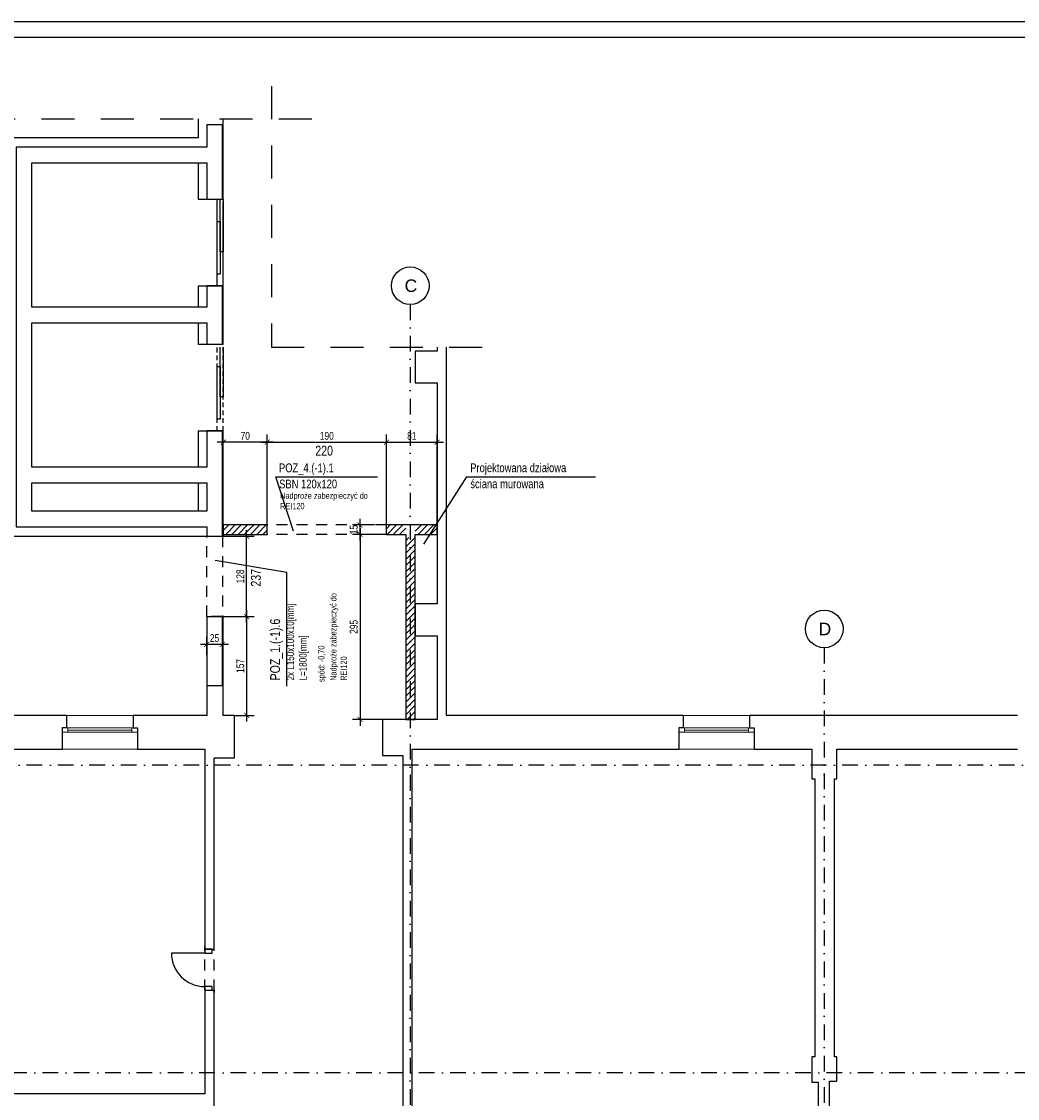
# Model space of a CAD drawing. Header units: metres. Extents: x 164 to 6782, y -994 to 2025.
# Tile 6 of 10: x 1750 to 3338, y 260 to 1976. Entities that reach past the tile are written whole.
import ezdxf
from ezdxf.enums import TextEntityAlignment as Align

# ---------------------------------------------------------------- set-up
doc = ezdxf.new("R2010")
doc.units = ezdxf.units.M
doc.header["$LTSCALE"] = 50
doc.header["$MEASUREMENT"] = 0
for name, pattern in [('DASHDOTX2', [1, 0.5, -0.25, 0, -0.25]), ('DO', [1, 0.5, -0.24, 0.02, -0.24]), ('DP', [0.63, 0.35, -0.28]), ('Przer. długie kreski', [0.25, 0.15, -0.1])]:
    doc.linetypes.add(name, pattern=pattern)
for name, color, linetype in [('A_osie', 5, 'Continuous'), ('BZ_lpd', 1, 'DP'), ('BZ_odn', 1, 'Continuous'), ('BZ_osd', 1, 'DO'), ('BZ_ram', 2, 'Continuous'), ('BZ_txc', 1, 'Continuous'), ('BZ_txs', 2, 'Continuous'), ('BZ_wym', 1, 'Continuous'), ('k3_okna', 1, 'Continuous'), ('K3_projektowane nadproza', 150, 'DP'), ('k3_projektowane sciany', 2, 'DP'), ('k3_sciany istn', 1, 'DP'), ('k3_łacznik', 85, 'Continuous')]:
    doc.layers.add(name, color=color, linetype=linetype)
doc.styles.add('BIKTC', font='bikromsw.shx', dxfattribs={"width": 0.8})
doc.styles.add('BIKTS', font='bikromsw.shx', dxfattribs={"width": 0.8})
doc.styles.add('BIKWYM', font='bikromsw.shx', dxfattribs={"width": 0.8})
doc.styles.add('GENERATED_STYLE_2', font='arial.ttf')
doc.dimstyles.new('BZ_BGR_50', dxfattribs={"dimscale": 0.5, "dimtxt": 25, "dimasz": 1.666667, "dimexe": 0, "dimexo": 0, "dimgap": 0, "dimtad": 0, "dimdec": 1, "dimrnd": 0.5, "dimzin": 9, "dimdsep": 46, "dimtxsty": 'BIKWYM', "dimblk": 'NONE', "dimcen": 0, "dimse1": 1, "dimse2": 1, "dimclrd": 256, "dimclre": 256, "dimclrt": 7, "dimadec": 0, "dimazin": 0, "dimtfac": 0.033333, "dimtdec": 1, "dimtmove": 0, "dimatfit": 3, "dimldrblk": 'NONE', "dimfxl": 1, "dimtvp": 0.8, "dimtolj": 1, "dimarcsym": 0})
doc.dimstyles.new('BZ_KP_50', dxfattribs={"dimscale": 0.5, "dimtxt": 25, "dimasz": 16, "dimexe": 24, "dimexo": 0, "dimgap": 0, "dimtad": 0, "dimdec": 1, "dimrnd": 0.5, "dimzin": 9, "dimdsep": 46, "dimtxsty": 'BIKWYM', "dimblk": 'ARCHTICK', "dimblk1": 'ARCHTICK', "dimblk2": 'WYM-KP', "dimcen": 0, "dimdle": 20, "dimclrd": 256, "dimclre": 256, "dimclrt": 7, "dimadec": 0, "dimazin": 0, "dimtfac": 0.033333, "dimtdec": 1, "dimtmove": 0, "dimatfit": 3, "dimfxl": 1, "dimtvp": 0.8, "dimtfillclr": 256, "dimtolj": 1, "dimarcsym": 0})
pattern_1 = [(45, (-15383.2456, -4489.516), (-4.9497475, 4.9497475), [])]

# ---------------------------------------------------------------- blocks, each defined once
blk = doc.blocks.new('_None')
blk = doc.blocks.new('_ArchTick')
at = {"color": 0, "linetype": 'ByBlock', "const_width": 0.15}
blk.add_lwpolyline([(-0.5, -0.5), (0.5, 0.5)], dxfattribs=at)
blk = doc.blocks.new('*D354')
at = {"layer": 'BZ_wym', "lineweight": -2}
for p, q in [((2151.6, 1305.9), (2061.6, 1305.9)), ((2071.6, 1174), (2071.6, 1317.9)), ((2141.6, 1174), (2141.6, 1317.9))]:
    blk.add_line(p, q, dxfattribs=at)
at = {"layer": 'DEFPOINTS', "color": 0}
for p in [(2071.6, 1305.9), (2071.6, 1174), (2141.6, 1174)]:
    blk.add_point(p, dxfattribs=at)
at = {"layer": 'BZ_wym', "lineweight": -2, "xscale": 8, "yscale": 8, "zscale": 8, "rotation": 180}
blk.add_blockref('_ArchTick', (2071.6, 1305.9), dxfattribs=at)
at = {"layer": 'BZ_wym', "lineweight": -2, "xscale": 8, "yscale": 8, "zscale": 8}
blk.add_blockref('_ArchTick', (2141.6, 1305.9), dxfattribs=at)
at = {"layer": 'BZ_wym', "color": 7, "insert": (2106.6, 1315.9), "char_height": 12.5, "attachment_point": 5, "style": 'BIKWYM'}
blk.add_mtext('\\A1;70', dxfattribs=at)
blk = doc.blocks.new('WYM-KP')
blk.add_hatch(color=256).paths.add_polyline_path([(-3, 0, 1), (3, 0, 1)])
blk.add_circle((0, 0), 3)
blk = doc.blocks.new('*D355')
at = {"layer": 'BZ_wym', "lineweight": -2}
for p, q in [((2131.6, 1305.9), (2341.6, 1305.9)), ((2141.6, 1174), (2141.6, 1317.9)), ((2331.6, 1174), (2331.6, 1317.9))]:
    blk.add_line(p, q, dxfattribs=at)
at = {"layer": 'DEFPOINTS', "color": 0}
for p in [(2331.6, 1305.9), (2141.6, 1174), (2331.6, 1174)]:
    blk.add_point(p, dxfattribs=at)
at = {"layer": 'BZ_wym', "lineweight": -2, "xscale": 8, "yscale": 8, "zscale": 8, "rotation": 180}
blk.add_blockref('_ArchTick', (2141.6, 1305.9), dxfattribs=at)
at = {"layer": 'BZ_wym', "lineweight": -2, "xscale": 8, "yscale": 8, "zscale": 8}
blk.add_blockref('_ArchTick', (2331.6, 1305.9), dxfattribs=at)
at = {"layer": 'BZ_wym', "color": 7, "insert": (2236.6, 1315.9), "char_height": 12.5, "attachment_point": 5, "style": 'BIKWYM'}
blk.add_mtext('\\A1;190', dxfattribs=at)
blk = doc.blocks.new('*D356')
at = {"layer": 'BZ_wym', "lineweight": -2}
for p, q in [((2321.6, 1305.9), (2422.5, 1305.9)), ((2331.6, 1174), (2331.6, 1317.9)), ((2412.5, 1174), (2412.5, 1317.9))]:
    blk.add_line(p, q, dxfattribs=at)
at = {"layer": 'DEFPOINTS', "color": 0}
for p in [(2412.5, 1305.9), (2331.6, 1174), (2412.5, 1174)]:
    blk.add_point(p, dxfattribs=at)
at = {"layer": 'BZ_wym', "lineweight": -2, "xscale": 8, "yscale": 8, "zscale": 8, "rotation": 180}
blk.add_blockref('_ArchTick', (2331.6, 1305.9), dxfattribs=at)
at = {"layer": 'BZ_wym', "lineweight": -2, "xscale": 8, "yscale": 8, "zscale": 8}
blk.add_blockref('_ArchTick', (2412.5, 1305.9), dxfattribs=at)
at = {"layer": 'BZ_wym', "color": 7, "insert": (2372.1, 1315.9), "char_height": 12.5, "attachment_point": 5, "style": 'BIKWYM'}
blk.add_mtext('\\A1;81', dxfattribs=at)
blk = doc.blocks.new('*D357')
at = {"layer": 'BZ_wym', "lineweight": -2}
for p, q in [((2289.6, 1169), (2289.6, 854.2)), ((2322.7, 1159), (2277.6, 1159)), ((2346.9, 864.2), (2277.6, 864.2))]:
    blk.add_line(p, q, dxfattribs=at)
at = {"layer": 'DEFPOINTS', "color": 0}
for p in [(2322.7, 1159), (2289.6, 864.2), (2346.9, 864.2)]:
    blk.add_point(p, dxfattribs=at)
at = {"layer": 'BZ_wym', "lineweight": -2, "xscale": 8, "yscale": 8, "zscale": 8}
for p, rotation in [((2289.6, 1159), 90), ((2289.6, 864.2), 270)]:
    blk.add_blockref('_ArchTick', p, dxfattribs=dict(at, rotation=rotation))
at = {"layer": 'BZ_wym', "color": 7, "insert": (2279.6, 1011.6), "char_height": 12.5, "attachment_point": 5, "rotation": 90, "style": 'BIKWYM'}
blk.add_mtext('\\A1;295', dxfattribs=at)
blk = doc.blocks.new('*D358')
at = {"layer": 'BZ_wym', "lineweight": -2}
for p, q in [((2289.6, 1149), (2289.6, 1184)), ((2312.7, 1174), (2277.6, 1174)), ((2322.7, 1159), (2277.6, 1159))]:
    blk.add_line(p, q, dxfattribs=at)
at = {"layer": 'DEFPOINTS', "color": 0}
for p in [(2289.6, 1174), (2312.7, 1174), (2322.7, 1159)]:
    blk.add_point(p, dxfattribs=at)
at = {"layer": 'BZ_wym', "lineweight": -2, "xscale": 8, "yscale": 8, "zscale": 8}
for p, rotation in [((2289.6, 1174), 90), ((2289.6, 1159), 270)]:
    blk.add_blockref('_ArchTick', p, dxfattribs=dict(at, rotation=rotation))
at = {"layer": 'BZ_wym', "color": 7, "insert": (2279.6, 1166.5), "char_height": 12.5, "attachment_point": 5, "rotation": 90, "style": 'BIKWYM'}
blk.add_mtext('\\A1;15', dxfattribs=at)
blk = doc.blocks.new('*D363')
at = {"layer": 'BZ_wym', "lineweight": -2}
for p, q in [((2071.6, 1156), (2120.7, 1156)), ((2108.7, 1018), (2108.7, 1166)), ((2071.6, 1028), (2120.7, 1028))]:
    blk.add_line(p, q, dxfattribs=at)
at = {"layer": 'DEFPOINTS', "color": 0}
for p in [(2071.6, 1156), (2108.7, 1156), (2071.6, 1028)]:
    blk.add_point(p, dxfattribs=at)
at = {"layer": 'BZ_wym', "lineweight": -2, "xscale": 8, "yscale": 8, "zscale": 8}
for p, rotation in [((2108.7, 1156), 90), ((2108.7, 1028), 270)]:
    blk.add_blockref('_ArchTick', p, dxfattribs=dict(at, rotation=rotation))
at = {"layer": 'BZ_wym', "color": 7, "insert": (2098.7, 1092), "char_height": 12.5, "attachment_point": 5, "rotation": 90, "style": 'BIKWYM'}
blk.add_mtext('\\A1;128', dxfattribs=at)
blk = doc.blocks.new('*D364')
at = {"layer": 'BZ_wym', "lineweight": -2}
for p, q in [((2108.7, 1038), (2108.7, 860.7)), ((2071.6, 1028), (2120.7, 1028)), ((2089.2, 870.7), (2120.7, 870.7))]:
    blk.add_line(p, q, dxfattribs=at)
at = {"layer": 'DEFPOINTS', "color": 0}
for p in [(2071.6, 1028), (2089.2, 870.7), (2108.7, 870.7)]:
    blk.add_point(p, dxfattribs=at)
at = {"layer": 'BZ_wym', "lineweight": -2, "xscale": 8, "yscale": 8, "zscale": 8}
for p, rotation in [((2108.7, 1028), 90), ((2108.7, 870.7), 270)]:
    blk.add_blockref('_ArchTick', p, dxfattribs=dict(at, rotation=rotation))
at = {"layer": 'BZ_wym', "color": 7, "insert": (2098.7, 949.4), "char_height": 12.5, "attachment_point": 5, "rotation": 90, "style": 'BIKWYM'}
blk.add_mtext('\\A1;157', dxfattribs=at)
blk = doc.blocks.new('łącznik')
at = {"layer": 'K3_projektowane nadproza', "linetype": 'DP'}
blk.add_lwpolyline([(2045.1, 1156), (2070.1, 1156), (2070.1, 1028), (2045.1, 1028)], close=True, dxfattribs=at)
at = {"layer": 'k3_łacznik'}
for p, q in [((2045.1, 1156), (2070.1, 1156)), ((2045.1, 1028, -1349.8), (2070.1, 1028, -1349.8))]:
    blk.add_line(p, q, dxfattribs=at)
for points in [[(2045.1, 1811.5), (2045.1, 1776), (1741.6, 1776), (1741.6, 1171), (2045.1, 1171), (2045.1, 1156)], [(2070.1, 1156), (2070.1, 1324), (2045.1, 1324), (2045.1, 1266), (1766.6, 1266), (1766.6, 1496), (2045.1, 1496), (2045.1, 1462), (2070.1, 1462), (2070.1, 1555), (2045.1, 1555), (2045.1, 1521), (1766.6, 1521), (1766.6, 1751), (2045.1, 1751), (2045.1, 1693), (2070.1, 1693), (2070.1, 1811.5), (2045.1, 1811.5)], [(2045.1, 1028), (2045.1, 918.5), (2070.1, 918.5), (2070.1, 1028)]]:
    blk.add_lwpolyline(points, dxfattribs=at)
blk.add_lwpolyline([(1766.6, 1241), (2045.1, 1241), (2045.1, 1196), (1766.6, 1196)], close=True, dxfattribs=at)
blk = doc.blocks.new('*D466')
at = {"layer": 'BZ_wym', "lineweight": -2}
for p, q in [((2045.1, 966.7), (2045.1, 995.7)), ((2070.1, 968.6), (2070.1, 995.7)), ((2080.1, 983.7), (2035.1, 983.7))]:
    blk.add_line(p, q, dxfattribs=at)
at = {"layer": 'DEFPOINTS', "color": 0}
for p in [(2045.1, 983.7), (2045.1, 966.7), (2070.1, 968.6)]:
    blk.add_point(p, dxfattribs=at)
at = {"layer": 'BZ_wym', "lineweight": -2, "xscale": 8, "yscale": 8, "zscale": 8, "rotation": 180}
blk.add_blockref('_ArchTick', (2045.1, 983.7), dxfattribs=at)
at = {"layer": 'BZ_wym', "lineweight": -2, "xscale": 8, "yscale": 8, "zscale": 8}
blk.add_blockref('_ArchTick', (2070.1, 983.7), dxfattribs=at)
at = {"layer": 'BZ_wym', "color": 7, "insert": (2057.6, 993.7), "char_height": 12.5, "attachment_point": 5, "style": 'BIKWYM'}
blk.add_mtext('\\A1;25', dxfattribs=at)

msp = doc.modelspace()

# ---------------------------------------------------------------- hatches: boundary and pattern name
at = {"layer": 'k3_projektowane sciany', "linetype": 'Continuous'}
h = msp.add_hatch(dxfattribs=at)
h.set_pattern_fill('BLOCZKI_CERAMICZNE', color=256, scale=100, style=0, pattern_type=2)
h.set_pattern_definition(pattern_1)
h.paths.add_polyline_path([(2071.6, 1159), (2141.6, 1159), (2141.6, 1170.5), (2141.6, 1174), (2071.6, 1174)])
h = msp.add_hatch(dxfattribs=at)
h.set_pattern_fill('BLOCZKI_CERAMICZNE', color=256, scale=100, style=0, pattern_type=2)
h.set_pattern_definition(pattern_1)
h.paths.add_polyline_path([(2362.5, 1174), (2331.6, 1174), (2331.6, 1170.5), (2331.6, 1159), (2362.5, 1159)])
h = msp.add_hatch(dxfattribs=at)
h.set_pattern_fill('BLOCZKI_CERAMICZNE', color=256, scale=100, style=0, pattern_type=2)
h.set_pattern_definition(pattern_1)
h.paths.add_polyline_path([(2377.5, 1174), (2377.5, 1159), (2412.5, 1159), (2412.5, 1174)])
h = msp.add_hatch(dxfattribs=at)
h.set_pattern_fill('BLOCZKI_CERAMICZNE', color=256, scale=100, style=0, pattern_type=2)
h.set_pattern_definition([(45, (-15383.2456, -4509.516), (-4.9497475, 4.9497475), [])])
h.paths.add_polyline_path([(2362.5, 1154), (2362.5, 864.2), (2377.5, 864.2), (2377.5, 1154)])

# ---------------------------------------------------------------- linework, layer by layer
at = {"layer": 'A_osie', "color": 18, "linetype": 'DASHDOTX2', "lineweight": 5}
msp.add_point((2369.7, 775.8), dxfattribs=at)
msp.add_point((2369.7, 775.8), dxfattribs=at)
at = {"layer": 'BZ_lpd', "ltscale": 3}
for points in [[(2148.2, 1872.9), (2148.2, 1457), (2522.1, 1457)], [(1687.5, 1820.9), (2220.7, 1820.9)]]:
    msp.add_lwpolyline(points, dxfattribs=at)
at = {"layer": 'BZ_odn'}
msp.add_lwpolyline([(2172.8, 917.4), (2172.8, 1098.2), (2058.4, 1117.2)], dxfattribs=at)
at = {"layer": 'BZ_osd'}
for p, q in [((2369.7, 1525.2), (2369.7, -848.8)), ((3029.7, 978.3), (3029.7, -848.8)), ((5933, 791.2), (864.2, 791.2)), ((5908.3, 301.2), (864.2, 301.2))]:
    msp.add_line(p, q, dxfattribs=at)
at = {"layer": 'BZ_osd', "color": 7, "linetype": 'Continuous'}
for centre in [(2369.7, 1555.2), (3029.7, 1008.3)]:
    msp.add_circle(centre, 30, dxfattribs=at)
at = {"layer": 'BZ_ram', "color": 1}
msp.add_lwpolyline([(531.5, -994), (531.5, 1976), (6781.5, 1976), (6781.5, -994)], close=True, dxfattribs=at)
at = {"layer": 'BZ_ram'}
msp.add_lwpolyline([(681.5, -969), (681.5, 1951), (6756.5, 1951), (6756.5, -969)], close=True, dxfattribs=at)
at = {"layer": 'k3_okna', "linetype": 'Continuous', "lineweight": 5}
for p, q in [((1814.7, 870.7), (1934.7, 870.7)), ((2797.7, 870.7), (2917.7, 870.7)), ((1814.7, 850.7), (1934.7, 850.7)), ((1814.7, 850.7), (1814.7, 843.7)), ((1814.7, 843.7), (1934.7, 843.7)), ((1823.7, 850.7), (1823.7, 843.7)), ((1823.7, 847.2), (1925.7, 847.2)), ((1925.7, 850.7), (1925.7, 843.7)), ((1934.7, 850.7), (1934.7, 843.7)), ((2797.7, 850.7), (2917.7, 850.7)), ((2797.7, 850.7), (2797.7, 843.7)), ((2797.7, 843.7), (2917.7, 843.7)), ((2806.7, 850.7), (2806.7, 843.7)), ((2806.7, 847.2), (2908.7, 847.2)), ((2908.7, 850.7), (2908.7, 843.7)), ((2917.7, 850.7), (2917.7, 843.7)), ((1814.7, 816.7), (1934.7, 816.7)), ((2797.7, 816.7), (2917.7, 816.7))]:
    msp.add_line(p, q, dxfattribs=at)
at = {"layer": 'k3_projektowane sciany', "linetype": 'Continuous'}
for p, q in [((2141.6, 1159), (2141.6, 1174)), ((2331.6, 1159), (2331.6, 1174))]:
    msp.add_line(p, q, dxfattribs=at)
at = {"layer": 'k3_projektowane sciany', "linetype": 'DP'}
for p, q in [((2331.6, 1174), (2141.6, 1174)), ((2331.6, 1159), (2141.6, 1159))]:
    msp.add_line(p, q, dxfattribs=at)
at = {"layer": 'k3_projektowane sciany', "linetype": 'Continuous', "flags": 128}
for points in [[(2141.6, 1174), (2071.6, 1174)], [(2377.5, 1174), (2331.6, 1174)], [(2412.5, 1174), (2377.5, 1174)], [(2412.5, 1159), (2412.5, 1174)], [(2071.6, 1159), (2141.6, 1159)], [(2331.6, 1159), (2362.5, 1159)], [(2362.5, 1159), (2362.5, 864.2)], [(2377.5, 1159), (2412.5, 1159)], [(2377.5, 864.2), (2377.5, 1159)]]:
    msp.add_lwpolyline(points, dxfattribs=at)
at = {"layer": 'k3_sciany istn', "linetype": 'Continuous'}
for p, q in [((2031.6, 1751), (2031.6, 1693)), ((2031.6, 1693), (2071.6, 1693)), ((2061.6, 1555), (2061.6, 1693)), ((2071.6, 1555), (2071.6, 1689)), ((2031.6, 1555), (2071.6, 1555)), ((2031.6, 1462), (2071.6, 1462)), ((2031.6, 1324), (2071.6, 1324)), ((2045.1, 1028, -2699.6), (2071.6, 1028, -2699.6)), ((1821.7, 870.7), (1821.7, 850.7)), ((1927.7, 870.7), (1927.7, 850.7)), ((2804.7, 870.7), (2804.7, 850.7)), ((2910.7, 870.7), (2910.7, 850.7)), ((1821.7, 850.7), (1814.7, 850.7)), ((1814.7, 850.7), (1814.7, 816.7)), ((1927.7, 850.7), (1934.7, 850.7)), ((1934.7, 850.7), (1934.7, 816.7)), ((2804.7, 850.7), (2797.7, 850.7)), ((2797.7, 850.7), (2797.7, 816.7)), ((2910.7, 850.7), (2917.7, 850.7)), ((2917.7, 850.7), (2917.7, 816.7)), ((2042.2, 498), (2042.2, 502.7)), ((2042.2, 498), (2042.2, 502.7)), ((2042.2, 498), (2053.7, 498)), ((2042.2, 498), (2042.2, 492)), ((2053.7, 498), (2042.2, 498)), ((2042.2, 498), (2053.7, 498)), ((2053.7, 498), (2057.2, 498)), ((2053.7, 492), (2053.7, 498)), ((2053.7, 498), (2057.2, 498)), ((2057.2, 498), (2057.2, 501.7)), ((2057.2, 498), (2057.2, 501.7)), ((2042.2, 492), (1988.8, 492)), ((2042.2, 492), (2053.7, 492)), ((2053.7, 438.6), (2042.2, 438.6)), ((2042.2, 438.6), (2042.2, 432.6)), ((2042.2, 432.6), (2042.2, 427.9)), ((2042.2, 432.6), (2053.7, 432.6)), ((2042.2, 432.6), (2053.7, 432.6)), ((2042.2, 432.6), (2053.7, 432.6)), ((2042.2, 432.6), (2042.2, 427.9)), ((2053.7, 432.6), (2053.7, 438.6)), ((2053.7, 432.6), (2057.2, 432.6)), ((2053.7, 432.6), (2057.2, 432.6)), ((2057.2, 432.6), (2057.2, 428.9)), ((2057.2, 432.6), (2057.2, 428.9))]:
    msp.add_line(p, q, dxfattribs=at)
at = {"layer": 'k3_sciany istn', "color": 1, "linetype": 'Przer. długie kreski'}
for p, q in [((2061.6, 1324), (2061.6, 1457)), ((2071.6, 1324), (2071.6, 1458))]:
    msp.add_line(p, q, dxfattribs=at)
at = {"layer": 'k3_sciany istn', "linetype": 'DP'}
for p, q in [((2042.2, 432.6), (2042.2, 498)), ((2057.2, 432.6), (2057.2, 498))]:
    msp.add_line(p, q, dxfattribs=at)
at = {"layer": 'k3_sciany istn', "linetype": 'Continuous', "flags": 128}
for points in [[(2031.6, 1820.9), (2031.6, 1791)], [(2071.6, 1693), (2071.6, 1820.9)], [(2031.6, 1791), (1726.6, 1791)], [(1766.6, 1521), (1766.6, 1751)], [(1766.6, 1751), (2031.6, 1751)], [(2031.6, 1555), (2031.6, 1521)], [(2071.6, 1462), (2071.6, 1555)], [(2031.6, 1521), (1766.6, 1521)], [(1766.6, 1266), (1766.6, 1496)], [(1766.6, 1496), (2031.6, 1496)], [(2031.6, 1496), (2031.6, 1462)], [(1766.6, 1266), (1766.6, 1457)], [(2412.5, 1450.8), (2377.5, 1450.8)], [(2377.5, 1450.8), (2377.5, 1400.2)], [(2412.5, 1457), (2412.5, 1450.8)], [(2427.5, 1450.8), (2427.5, 1457)], [(2427.5, 1400.2), (2427.5, 1450.8)], [(2377.5, 1400.2), (2412.5, 1400.2)], [(2412.5, 1400.2), (2412.5, 1048.1)], [(2427.5, 1048.1), (2427.5, 1400.2)], [(2031.6, 1324), (2031.6, 1266)], [(2071.6, 1156), (2071.6, 1324)], [(2031.6, 1266), (1766.6, 1266)], [(1766.6, 1196), (1766.6, 1241)], [(1766.6, 1241), (2031.6, 1241)], [(2031.6, 1241), (2031.6, 1196)], [(2031.6, 1196), (1766.6, 1196)], [(2071.6, 1174), (2071.6, 1156)], [(1726.6, 1156), (2071.6, 1156)], [(2412.5, 1048.1), (2377.5, 1048.1)], [(2377.5, 1048.1), (2377.5, 997.5)], [(2427.5, 997.5), (2427.5, 1048.1)], [(2045.1, 1028), (2045.1, 870.7)], [(2071.6, 870.7), (2071.6, 1028)], [(2377.5, 997.5), (2412.5, 997.5)], [(2412.5, 997.5), (2412.5, 870.7)], [(2427.5, 870.7), (2427.5, 997.5)], [(1821.7, 870.7), (1596.7, 870.7)], [(2045.1, 870.7), (1927.7, 870.7)], [(2089.2, 870.7), (2071.6, 870.7)], [(2089.2, 803), (2089.2, 870.7)], [(2412.5, 864.2), (2325.3, 864.2)], [(2325.3, 864.2), (2325.3, 816.7)], [(2362.5, 864.2), (2377.5, 864.2)], [(2412.5, 870.7), (2412.5, 864.2)], [(2451.6, 870.7), (2427.5, 870.7)], [(2804.7, 870.7), (2451.6, 870.7)], [(3337.7, 870.7), (2910.7, 870.7)], [(1726.7, 816.7), (1814.7, 816.7)], [(1934.7, 816.7), (2042.2, 816.7)], [(2042.2, 816.7), (2042.2, 803)], [(2325.3, 816.7), (2325.3, 806.7)], [(2325.3, 806.7), (2357.8, 806.7)], [(2357.8, 806.7), (2357.8, 193.6)], [(2372.8, 806.7), (2372.8, 816.7)], [(2372.8, 816.7), (2412.5, 816.7)], [(2372.8, 210.5), (2372.8, 806.7)], [(2412.5, 816.7), (2451.6, 816.7)], [(2451.6, 816.7), (2797.7, 816.7)], [(2917.7, 816.7), (3009.7, 816.7)], [(3009.7, 816.7), (3009.7, 769.4)], [(3049.7, 816.7), (3337.7, 816.7)], [(3049.7, 769.4), (3049.7, 816.7)], [(2042.2, 803), (2042.2, 498)], [(2057.2, 498), (2057.2, 803)], [(2057.2, 803), (2089.2, 803)], [(3009.7, 769.4), (3014.7, 769.4)], [(3014.7, 769.4), (3014.7, 326.5)], [(3046.1, 326.5), (3046.1, 769.4)], [(3046.1, 769.4), (3049.7, 769.4)], [(2042.2, 432.6), (2042.2, 267.8)], [(2057.2, 174.3), (2057.2, 432.6)], [(3014.7, 326.5), (3009.7, 326.5)], [(3009.7, 326.5), (3009.7, 288)], [(3049.7, 326.5), (3046.1, 326.5)], [(3049.7, 288), (3049.7, 326.5)], [(3009.7, 288), (3009.7, 286.1)], [(3009.7, 286.1), (3020.2, 286.1)], [(3020.2, 286.1), (3020.2, 206.5)], [(3038.2, 286.1), (3038.2, 288)], [(3038.2, 288), (3049.7, 288)], [(3038.2, 206.4), (3038.2, 286.1)], [(2042.2, 267.8), (1666, 267.8)]]:
    msp.add_lwpolyline(points, dxfattribs=at)
for points in [[(2066.6, 1609), (2066.6, 1693), (2071.6, 1693), (2071.6, 1609)], [(2061.6, 1573.4), (2061.6, 1657.4), (2066.6, 1657.4), (2066.6, 1573.4)]]:
    msp.add_lwpolyline(points, close=True, dxfattribs=at)
at = {"layer": 'k3_sciany istn', "color": 1, "linetype": 'Continuous', "flags": 128}
msp.add_lwpolyline([(2071.6, 1457), (2071.6, 1378), (2066.6, 1378), (2066.6, 1457)], dxfattribs=at)
msp.add_lwpolyline([(2061.6, 1342.4), (2061.6, 1426.4), (2066.6, 1426.4), (2066.6, 1342.4)], close=True, dxfattribs=at)
at = {"layer": 'k3_sciany istn', "linetype": 'Continuous'}
msp.add_arc((2042.2, 492), 53.4, 180, 270, dxfattribs=at)
msp.add_point((3029.7, 775.8), dxfattribs=at)
msp.add_point((3029.7, 775.8), dxfattribs=at)

# ---------------------------------------------------------------- block references
at = {"layer": 'k3_łacznik'}
msp.add_blockref('łącznik', (0, 0), dxfattribs=at)

# ---------------------------------------------------------------- texts
at = {"layer": 'BZ_osd', "color": 7, "linetype": 'Continuous', "style": 'GENERATED_STYLE_2'}
for tag, p in [('C', (2370.7, 1555.2)), ('D', (3030.7, 1008.3))]:
    msp.add_attdef(tag, text='C', height=20, dxfattribs=at).set_placement(p, align=Align.MIDDLE_CENTER)
at = {"layer": 'BZ_txc', "style": 'BIKTC', "width": 0.8}
msp.add_text('spód: -0,70', height=10, rotation=90, dxfattribs=at).set_placement((2232.9, 923.8))
at = {"layer": 'BZ_txc', "insert": (2162.3, 1225.7), "char_height": 10, "width": 149.489, "attachment_point": 1, "style": 'BIKTC'}
msp.add_mtext('Nadproże zabezpieczyć do REI120', dxfattribs=at)
at = {"layer": 'BZ_txc', "insert": (2242, 925.8), "char_height": 10, "width": 149.489, "attachment_point": 1, "rotation": 90, "style": 'BIKTC'}
msp.add_mtext('Nadproże zabezpieczyć do REI120', dxfattribs=at)
at = {"layer": 'BZ_txs', "style": 'BIKTS', "width": 0.8}
for s, height, p in [('220', 15.75, (2218.3, 1284.5)), ('POZ_4.(-1).1', 14, (2160.3, 1258)), ('Projektowana działowa ', 14, (2465.2, 1258.1)), ('SBN 120x120', 14, (2160.6, 1232.3)), ('ściana murowana', 14, (2465.4, 1232.5))]:
    msp.add_text(s, height=height, dxfattribs=at).set_placement(p)
msp.add_text('237', height=15.75, rotation=90, dxfattribs=at).set_placement((2131.4, 1075.8))
at = {"layer": 'BZ_txs', "insert": (2146.3, 926.3), "char_height": 15.75, "width": 244.338, "attachment_point": 1, "rotation": 90, "style": 'BIKTS'}
msp.add_mtext('POZ_1.(-1).6^J{\\H0.7619x;2x L150x100x10[mm]^JL=1800[mm]}', dxfattribs=at)

# ---------------------------------------------------------------- dimensions: what is measured, and where the dimension line sits
at = {"layer": 'BZ_wym'}
for base, p1, p2, picture, middle in [((2071.6, 1305.9), (2141.6, 1174), (2071.6, 1174), '*D354', (2106.6, 1315.9)), ((2331.6, 1305.9), (2141.6, 1174), (2331.6, 1174), '*D355', (2236.6, 1315.9)), ((2412.5, 1305.9), (2331.6, 1174), (2412.5, 1174), '*D356', (2372.1, 1315.9)), ((2045.1, 983.7), (2070.1, 968.6), (2045.1, 966.7), '*D466', (2057.6, 993.7))]:
    dim = msp.add_linear_dim(base=base, p1=p1, p2=p2, dimstyle='BZ_KP_50', override={"dimdec": 0, "dimrnd": 1, "dimatfit": 1}, dxfattribs=at)
    dim.commit()
    dim.dimension.update_dxf_attribs({"geometry": picture, "text_midpoint": middle})
for base, p2, picture, middle in [((2289.6, 1174), (2312.7, 1174), '*D358', (2279.6, 1166.5)), ((2289.6, 864.2), (2346.9, 864.2), '*D357', (2279.6, 1011.6))]:
    dim = msp.add_linear_dim(base=base, p1=(2322.7, 1159), p2=p2, angle=90, dimstyle='BZ_KP_50', override={"dimdec": 0, "dimrnd": 1, "dimatfit": 1}, dxfattribs=at)
    dim.commit()
    dim.dimension.update_dxf_attribs({"geometry": picture, "text_midpoint": middle})
at = {"layer": 'BZ_wym', "color": 4}
for base, p2, picture, middle in [((2108.7, 1156), (2071.6, 1156), '*D363', (2098.7, 1092)), ((2108.7, 870.7), (2089.2, 870.7), '*D364', (2098.7, 949.4))]:
    dim = msp.add_linear_dim(base=base, p1=(2071.6, 1028, -1349.8), p2=p2, angle=90, dimstyle='BZ_KP_50', override={"dimdec": 0, "dimrnd": 1, "dimatfit": 1}, dxfattribs=at)
    dim.commit()
    dim.dimension.update_dxf_attribs({"geometry": picture, "text_midpoint": middle})

# ---------------------------------------------------------------- leaders
at = {"layer": 'BZ_odn'}
for points in [[(2183.3, 1163.9), (2155.2, 1250.5), (2317.2, 1250.5)], [(2391.4, 1143.3), (2460.1, 1250.7), (2665.2, 1250.7)]]:
    msp.add_leader(points, dimstyle='BZ_BGR_50', dxfattribs=at)

doc.saveas('drawing.dxf')
